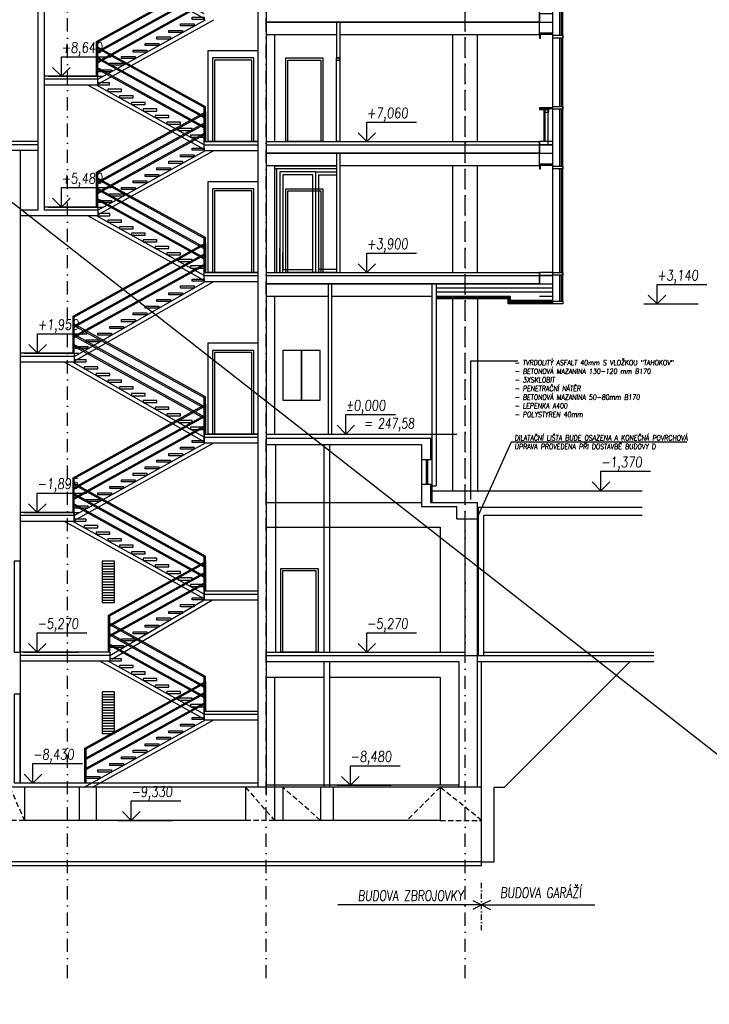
# Model space of a CAD drawing. Header units: millimetres. Extents: x -24606338 to 439687, y 151354 to 480404.
# Tile 11 of 93: x 140185 to 156835, y 330759 to 354535. Entities that reach past the tile are written whole.
import ezdxf

# ---------------------------------------------------------------- set-up
doc = ezdxf.new("R2010")
doc.units = ezdxf.units.MM
doc.linetypes.add('ČERCHOVANÁ', pattern=[25.4, 12.7, -6.35, 0, -6.35])
doc.linetypes.add('ČÁRKOVANÁ', pattern=[19.05, 12.7, -6.35])
for name, color, linetype in [('BOURÁNÍ', 40, 'Continuous'), ('DVERE', 4, 'Continuous'), ('KOTY', 7, 'Continuous'), ('KOTY-DVERE', 8, 'Continuous'), ('LEGENDA', 7, 'Continuous'), ('NOVA', 240, 'Continuous'), ('OSY', 7, 'Continuous'), ('SRAFA', 9, 'Continuous'), ('TENKA', 4, 'Continuous'), ('TLUSTA', 2, 'Continuous')]:
    doc.layers.add(name, color=color, linetype=linetype)
doc.layers.add('SCANY', color=7, linetype='Continuous', plot=False)
doc.styles.add('CS-ROMANS', font='romans.shx', dxfattribs={"width": 0.75, "oblique": 5})
doc.styles.add('CS-ROMANS_100', font='romans.shx', dxfattribs={"width": 0.75, "oblique": 5, "height": 200})
doc.styles.add('ROMANS', font='romans.shx', dxfattribs={"width": 0.75, "oblique": 5, "height": 200})
doc.linetypes.add('IZOLACE', pattern='A,0.00254,-2.54,[134,ltypeshp.shx,S=2.54,R=0,X=-2.54,Y=0],-5.08,[134,ltypeshp.shx,S=2.54,R=180,X=2.54,Y=0],-2.54', length=10.16254)
picture_1 = doc.add_image_def('image1.jpg', size_in_pixel=(7767, 6910))

# ---------------------------------------------------------------- blocks, each defined once
blk = doc.blocks.new('VÝŠKOVÁ KÓTA 1')
at = {"ltscale": 0.25}
for p, q in [((0, 3.76), (9.59, 3.76)), ((0, 0), (0, 3.76)), ((0, 0), (-1.7, 1.7)), ((0, 0), (1.7, 1.7))]:
    blk.add_line(p, q, dxfattribs=at)
at = {"style": 'ROMANS', "oblique": 5, "width": 0.8}
blk.add_attdef('VÝŠKA', (0, 4.54), '', height=2, dxfattribs=at)
blk = doc.blocks.new('BUDOVA_A_schodiste_rez')
at = {"layer": 'TENKA', "color": 7}
for p, q in [((37, 2297), (37, 1580)), ((2663, 841), (37, 2297)), ((2663, 807), (67, 2246)), ((2632, 608), (37, 2047)), ((2632, 574), (67, 1996)), ((2632, 358), (37, 1797)), ((2632, 324), (67, 1746)), ((37, -739), (2663, 717)), ((2663, 717), (2663, 0)), ((37, -773), (2632, 666)), ((67, -972), (2663, 467)), ((67, -1006), (2632, 416)), ((67, -1222), (2663, 217)), ((67, -1256), (2632, 166))]:
    blk.add_line(p, q, dxfattribs=at)
for points in [[(67, 1580), (67, 2280)], [(2632, 0), (2632, 858)], [(2663, 0), (2663, 841)], [(2632, 0), (2632, 700)], [(37, -1580), (37, -739)], [(67, -1580), (67, -722)]]:
    blk.add_lwpolyline(points, dxfattribs=at)
at = {"layer": 'TENKA'}
for points in [[(2632, -189), (-171, 1365)], [(2632, -75), (35, 1365)], [(67, -1655), (2665, -215)], [(67, -1769), (2871, -215)]]:
    blk.add_lwpolyline(points, dxfattribs=at)
for points in [[(352, 1422), (67, 1422), (67, 1372), (352, 1372)], [(637, 1264), (307, 1264), (307, 1214), (637, 1214)], [(922, 1106), (592, 1106), (592, 1056), (922, 1056)], [(1207, 948), (877, 948), (877, 898), (1207, 898)], [(1492, 790), (1162, 790), (1162, 740), (1492, 740)], [(1777, 632), (1447, 632), (1447, 582), (1777, 582)], [(2062, 474), (1732, 474), (1732, 424), (2062, 424)], [(2347, 316), (2017, 316), (2017, 266), (2347, 266)], [(2632, 158), (2302, 158), (2302, 108), (2632, 108)], [(2347, -158), (2632, -158), (2632, -208), (2347, -208)], [(1777, -474), (2108, -474), (2108, -524), (1777, -524)], [(2062, -316), (2393, -316), (2393, -366), (2062, -366)], [(1492, -632), (1823, -632), (1823, -682), (1492, -682)], [(922, -948), (1253, -948), (1253, -998), (922, -998)], [(1207, -790), (1538, -790), (1538, -840), (1207, -840)], [(637, -1106), (968, -1106), (968, -1156), (637, -1156)], [(67, -1422), (398, -1422), (398, -1472), (67, -1472)], [(352, -1264), (683, -1264), (683, -1314), (352, -1314)]]:
    blk.add_lwpolyline(points, close=True, dxfattribs=at)

msp = doc.modelspace()

# ---------------------------------------------------------------- hatches: boundary and pattern name
at = {"layer": 'SRAFA'}
h = msp.add_hatch(dxfattribs=at)
h.set_pattern_fill('ANSI31', color=256, scale=20, angle=135)
h.set_pattern_definition([(180, (43284.25, 306732.944), (-1e-14, -63.5), [])])
h.paths.add_polyline_path([(142172.436, 341460.494), (142472.436, 341460.494), (142472.436, 340460.494), (142172.436, 340460.494)])
h = msp.add_hatch(dxfattribs=at)
h.set_pattern_fill('ANSI31', color=256, scale=20, angle=135)
h.set_pattern_definition([(180, (43284.25, 303572.944), (-1e-14, -63.5), [])])
h.paths.add_polyline_path([(142172.436, 338300.494), (142472.436, 338300.494), (142472.436, 337300.494), (142172.436, 337300.494)])

# ---------------------------------------------------------------- linework, layer by layer
at = {"layer": 'BOURÁNÍ'}
for points in [[(147507.436, 348430.494), (146607.436, 348430.494), (146607.436, 350450.494), (147507.436, 350450.494)], [(147457.436, 348430.494), (146657.436, 348430.494), (146657.436, 350400.494), (147457.436, 350400.494)]]:
    msp.add_lwpolyline(points, close=True, dxfattribs=at)
at = {"layer": 'DVERE'}
for points in [[(144737.436, 353790.494), (145937.436, 353790.494), (145937.436, 351590.494), (144737.436, 351590.494)], [(144837.436, 351590.494), (145837.436, 351590.494), (145837.436, 353610.494), (144837.436, 353610.494)], [(144887.436, 351590.494), (145787.436, 351590.494), (145787.436, 353560.494), (144887.436, 353560.494)], [(147507.436, 351590.494), (146607.436, 351590.494), (146607.436, 353610.494), (147507.436, 353610.494)], [(147457.436, 351590.494), (146657.436, 351590.494), (146657.436, 353560.494), (147457.436, 353560.494)], [(147912.436, 353610.494), (147837.436, 353610.494), (147837.436, 353560.494), (147912.436, 353560.494)], [(147912.436, 351590.494), (147837.436, 351590.494), (147837.436, 353610.494), (147912.436, 353610.494)], [(144737.436, 350630.494), (145937.436, 350630.494), (145937.436, 348430.494), (144737.436, 348430.494)], [(144837.436, 348430.494), (145837.436, 348430.494), (145837.436, 350450.494), (144837.436, 350450.494)], [(144887.436, 348430.494), (145787.436, 348430.494), (145787.436, 350400.494), (144887.436, 350400.494)], [(144737.436, 346730.494), (145937.436, 346730.494), (145937.436, 344530.494), (144737.436, 344530.494)], [(144837.436, 344530.494), (145837.436, 344530.494), (145837.436, 346550.494), (144837.436, 346550.494)], [(144887.436, 344530.494), (145787.436, 344530.494), (145787.436, 346500.494), (144887.436, 346500.494)], [(146537.436, 345350.494), (146987.436, 345350.494), (146987.436, 346550.494), (146537.436, 346550.494)], [(146987.436, 345350.494), (147437.436, 345350.494), (147437.436, 346550.494), (146987.436, 346550.494)], [(147387.436, 339260.494), (146487.436, 339260.494), (146487.436, 341280.494), (147387.436, 341280.494)], [(147337.436, 339260.494), (146537.436, 339260.494), (146537.436, 341230.494), (147337.436, 341230.494)]]:
    msp.add_lwpolyline(points, close=True, dxfattribs=at)
for points in [[(145637.436, 335200.494), (140297.436, 335200.494)], [(150337.436, 335200.494), (146337.436, 335200.494)], [(151337.436, 334200.494), (131337.436, 334200.494)], [(151337.436, 334100.494), (131337.436, 334100.494)]]:
    msp.add_lwpolyline(points, dxfattribs=at)
at = {"layer": 'KOTY', "linetype": 'ByBlock'}
for p, q in [((140870.434, 353170.494), (142187.529, 353170.494)), ((148243.169, 351590.494), (149560.264, 351590.494)), ((140870.434, 350010.494), (142187.529, 350010.494)), ((148243.169, 348430.494), (149560.264, 348430.494)), ((155251.761, 347670.494), (156568.856, 347670.494)), ((140294.986, 346480.494), (141612.081, 346480.494)), ((148566.143, 344530.494), (150739.444, 344530.494)), ((153894.216, 343160.494), (155211.311, 343160.494)), ((140286.953, 342635.494), (141604.047, 342635.494)), ((140286.953, 339260.494), (141604.047, 339260.494)), ((147846.958, 336050.494), (149164.053, 336050.494)), ((142555.433, 335200.494), (143872.528, 335200.494))]:
    msp.add_line(p, q, dxfattribs=at)
at = {"layer": 'KOTY', "linetype": 'ČERCHOVANÁ', "ltscale": 10}
msp.add_lwpolyline([(151337.436, 332545.291), (151337.436, 333770.393)], dxfattribs=at)
at = {"layer": 'KOTY'}
for points in [[(151337.436, 333157.842), (147869.566, 333157.842)], [(151125.304, 333263.908), (151337.436, 333157.842), (151125.304, 333051.776)], [(151549.568, 333263.908), (151337.436, 333157.842), (151549.568, 333051.776)], [(151337.436, 333157.842), (154068.641, 333157.842)]]:
    msp.add_lwpolyline(points, dxfattribs=at)
at = {"layer": 'KOTY-DVERE'}
for points in [[(152214.328, 346286.484), (151069.372, 346286.484), (151069.372, 342951.187)], [(156291.934, 344331.967), (152048.652, 344331.967), (151249.457, 342547.222)]]:
    msp.add_lwpolyline(points, dxfattribs=at)
at = {"layer": 'LEGENDA'}
msp.add_line((-26468.232, 480403.758), (181468.043, 317670.092), dxfattribs=at)
at = {"layer": 'NOVA'}
for points in [[(147837.436, 350997.994), (146337.436, 350997.994)], [(147837.436, 350932.994), (146337.436, 350932.994)], [(146394.936, 348430.494), (146394.936, 350932.994)], [(147837.436, 348430.494), (147337.436, 348430.494), (147337.436, 350860.994), (147837.436, 350860.994)], [(147837.436, 348502.494), (147409.436, 348502.494), (147409.436, 350788.994), (147837.436, 350788.994)], [(147337.436, 348430.494), (147337.436, 349065.618)], [(147409.436, 348430.494), (147409.436, 349091.464)], [(146466.936, 348430.494), (146466.936, 349015.03)], [(146538.936, 348430.494), (146538.936, 348906.903)], [(147265.436, 348430.494), (147265.436, 348933.956)]]:
    msp.add_lwpolyline(points, dxfattribs=at)
for points in [[(146466.936, 348430.494), (147337.436, 348430.494), (147337.436, 350860.994), (146466.936, 350860.994)], [(146538.936, 348502.494), (147265.436, 348502.494), (147265.436, 350788.994), (146538.936, 350788.994)]]:
    msp.add_lwpolyline(points, close=True, dxfattribs=at)
at = {"layer": 'OSY', "linetype": 'ČERCHOVANÁ', "ltscale": 25}
for points in [[(141337.436, 331387.271), (141337.436, 408305.494)], [(146137.436, 331387.271), (146137.436, 408305.494)], [(150937.436, 339185.494), (150937.436, 408305.494)], [(150937.436, 331387.271), (150937.436, 408305.494)]]:
    msp.add_lwpolyline(points, dxfattribs=at)
at = {"layer": 'TENKA'}
for p, q in [((153057.436, 351047.994), (152737.436, 351047.994)), ((152737.436, 351047.994), (152737.436, 351022.994)), ((152737.436, 351022.994), (153057.436, 351022.994)), ((152762.436, 351022.994), (152737.436, 351022.994)), ((152737.436, 351022.994), (152737.436, 350932.994)), ((152762.436, 350932.994), (152762.436, 351022.994)), ((153057.436, 351022.994), (153057.436, 351047.994)), ((153057.436, 350932.994), (153057.436, 350997.994)), ((153057.436, 350997.994), (153298.38, 350997.994)), ((153057.436, 347735.494), (153057.436, 350997.994)), ((153298.38, 350997.994), (153298.38, 350932.994)), ((153298.38, 347735.494), (153298.38, 350997.994)), ((142042.436, 350727.125), (142042.436, 350010.494)), ((152737.436, 350932.994), (152762.436, 350932.994)), ((153298.38, 350932.994), (153057.436, 350932.994)), ((153228.38, 348430.494), (153228.38, 350932.994)), ((153268.38, 348430.494), (153268.38, 350932.994)), ((153057.436, 348430.494), (152737.436, 348430.494)), ((152737.436, 348430.494), (152737.436, 348355.494)), ((152737.436, 348355.494), (153057.436, 348355.494)), ((153057.436, 348355.494), (152737.436, 348355.494)), ((152737.436, 348355.494), (152737.436, 348155.494)), ((153057.436, 348365.494), (153057.436, 348430.494)), ((153057.436, 348430.494), (153298.38, 348430.494)), ((153057.436, 348355.494), (153057.436, 348430.494)), ((153298.38, 348365.494), (153057.436, 348365.494)), ((153057.436, 348155.494), (153057.436, 348355.494)), ((153228.38, 347735.494), (153228.38, 348365.494)), ((153268.38, 347735.494), (153268.38, 348365.494)), ((153298.38, 348430.494), (153298.38, 348365.494)), ((152737.436, 348155.494), (153057.436, 348155.494)), ((153057.436, 347955.494), (150237.436, 347955.494)), ((150237.436, 347860.494), (152037.436, 347860.494)), ((152007.436, 347695.494), (152007.436, 347860.494)), ((152037.436, 347695.494), (152037.436, 347860.494)), ((152737.436, 347855.494), (153057.436, 347855.494)), ((150237.436, 347830.494), (152007.436, 347830.494)), ((150237.436, 347805.494), (151977.436, 347805.494)), ((151977.436, 347670.494), (151977.436, 347805.494)), ((153057.436, 347695.494), (151977.436, 347695.494)), ((153057.436, 347670.494), (151977.436, 347670.494)), ((153057.436, 347755.494), (152037.436, 347755.494)), ((153057.436, 347725.494), (152037.436, 347725.494)), ((153057.436, 347670.494), (153057.436, 347735.494)), ((153057.436, 347735.494), (153298.38, 347735.494)), ((153298.38, 347670.494), (153057.436, 347670.494)), ((153298.38, 347735.494), (153298.38, 347670.494))]:
    msp.add_line(p, q, dxfattribs=at)
at = {"layer": 'TENKA', "color": 7}
for p, q in [((144667.436, 349271.862), (142042.436, 350727.125)), ((144637.436, 349038.494), (142042.436, 350477.125)), ((144667.436, 349237.56), (142072.436, 350676.192)), ((144637.436, 349004.192), (142072.436, 350426.192)), ((144637.436, 348788.494), (142042.436, 350227.125)), ((144637.436, 348754.192), (142072.436, 350176.192)), ((141472.436, 347375.862), (144667.436, 349147.125)), ((141472.436, 347341.56), (144637.436, 349096.192)), ((144667.436, 349147.125), (144667.436, 348430.494)), ((141502.436, 347142.494), (144667.436, 348897.125)), ((141502.436, 347108.192), (144637.436, 348846.192)), ((141502.436, 346892.494), (144667.436, 348647.125)), ((141502.436, 346858.192), (144637.436, 348596.192)), ((141472.436, 347197.125), (141472.436, 346480.494)), ((144667.436, 345425.862), (141472.436, 347197.125)), ((144667.436, 345391.56), (141502.436, 347146.192)), ((144637.436, 345192.494), (141472.436, 346947.125)), ((144637.436, 344942.494), (141472.436, 346697.125)), ((144637.436, 345158.192), (141502.436, 346896.192)), ((144637.436, 344908.192), (141502.436, 346646.192)), ((141472.436, 343475.862), (144667.436, 345247.125)), ((144667.436, 345247.125), (144667.436, 344530.494)), ((141502.436, 343458.192), (144637.436, 345196.192)), ((141502.436, 343242.494), (144667.436, 344997.125)), ((141502.436, 343208.192), (144637.436, 344946.192)), ((141502.436, 342992.494), (144667.436, 344747.125)), ((141502.436, 342958.192), (144637.436, 344696.192)), ((141472.436, 343351.125), (141472.436, 342634.494)), ((141472.436, 343351.125), (141472.436, 342634.494)), ((144667.436, 341579.862), (141472.436, 343351.125)), ((144637.436, 341346.494), (141472.436, 343101.125)), ((144637.436, 341562.192), (141502.436, 343300.192)), ((144637.436, 341312.192), (141502.436, 343050.192)), ((144637.436, 341096.494), (141472.436, 342851.125)), ((144637.436, 341062.192), (141502.436, 342800.192)), ((142327.436, 340157.862), (144667.436, 341455.125)), ((144667.436, 341455.125), (144667.436, 340738.494)), ((144667.436, 341455.125), (144667.436, 340738.494)), ((142327.436, 340123.56), (144637.436, 341404.192)), ((142357.436, 339924.494), (144667.436, 341205.125)), ((142357.436, 339890.192), (144637.436, 341154.192)), ((142357.436, 339674.494), (144667.436, 340955.125)), ((142357.436, 339640.192), (144637.436, 340904.192)), ((142327.436, 339975.525), (142327.436, 339260.494)), ((142327.436, 339975.525), (142327.436, 339258.894)), ((144667.436, 338678.262), (142327.436, 339975.525)), ((144637.436, 338660.592), (142357.436, 339924.592)), ((144637.436, 338444.894), (142327.436, 339725.525)), ((144637.436, 338410.592), (142357.436, 339674.592)), ((144637.436, 338194.894), (142327.436, 339475.525)), ((144637.436, 338160.592), (142357.436, 339424.592)), ((141757.436, 336943.862), (144667.436, 338557.125)), ((141787.436, 336926.192), (144637.436, 338506.192)), ((144667.436, 338557.125), (144667.436, 337840.494)), ((141787.436, 336710.494), (144667.436, 338307.125)), ((141787.436, 336676.192), (144637.436, 338256.192)), ((141787.436, 336460.494), (144667.436, 338057.125)), ((141787.436, 336426.192), (144637.436, 338006.192))]:
    msp.add_line(p, q, dxfattribs=at)
at = {"layer": 'TENKA', "linetype": 'IZOLACE', "ltscale": 9.5}
msp.add_line((153057.436, 348055.494), (150237.436, 348055.494), dxfattribs=at)
at = {"layer": 'TENKA'}
for points in [[(153057.436, 354157.994), (153057.436, 357317.994)], [(153298.38, 354157.994), (153298.38, 357317.994)], [(153228.38, 354157.994), (153228.38, 355537.994)], [(153268.38, 354157.994), (153268.38, 355537.994)], [(147912.436, 354175.494), (152737.436, 354175.494), (152737.436, 354475.494), (146137.436, 354475.494), (146137.436, 354175.494), (147837.436, 354175.494)], [(146337.436, 354175.494), (146337.436, 351590.494)], [(150637.436, 354175.494), (150637.436, 351590.494)], [(151237.436, 351590.494), (151237.436, 354175.494)], [(153057.436, 350997.994), (153057.436, 354157.994)], [(153228.38, 352442.994), (153228.38, 354092.994)], [(153268.38, 352442.994), (153268.38, 354092.994)], [(153298.38, 350997.994), (153298.38, 354157.994)], [(142072.436, 353095.494), (140772.436, 353095.494)], [(152838.477, 352390.494), (152838.477, 351590.494)], [(153228.38, 350997.994), (153228.38, 352377.994)], [(153268.38, 350997.994), (153268.38, 352377.994)], [(152863.477, 352370.494), (152863.477, 351590.494)], [(152938.477, 352370.494), (152938.477, 351515.494)], [(140622.436, 351515.494), (136737.436, 351515.494)], [(144637.436, 351515.494), (145937.436, 351515.494)], [(146137.436, 351515.494), (152737.436, 351515.494)], [(147912.436, 351015.494), (152737.436, 351015.494), (152737.436, 351315.494), (146137.436, 351315.494), (146137.436, 351015.494), (147837.436, 351015.494)], [(146337.436, 351015.494), (146337.436, 348430.494)], [(150637.436, 351015.494), (150637.436, 348430.494)], [(151237.436, 348430.494), (151237.436, 351015.494)], [(142072.436, 350010.494), (142072.436, 350710.494)], [(142072.436, 349935.494), (140772.436, 349935.494)], [(144637.436, 348241.155), (141833.723, 349795.494)], [(144637.436, 348355.494), (142039.967, 349795.494)], [(144637.436, 348355.494), (145937.436, 348355.494)], [(146137.436, 348355.494), (152737.436, 348355.494)], [(141502.436, 346403.649), (144669.904, 348215.494)], [(141502.436, 346288.445), (144871.304, 348215.494)], [(152737.436, 348155.494), (146137.436, 348155.494), (146137.436, 347855.494), (147637.436, 347855.494)], [(150137.436, 348155.494), (150137.436, 343280.494)], [(150237.436, 348155.494), (150237.436, 343280.494)], [(146337.436, 347855.494), (146337.436, 344530.494)], [(147712.436, 347855.494), (150137.436, 347855.494)], [(150637.436, 347805.494), (150637.436, 344530.494)], [(150637.436, 347805.494), (150637.436, 343160.494)], [(151237.436, 347805.494), (151237.436, 344530.494)], [(151237.436, 347805.494), (151237.436, 343132.994)], [(141502.436, 346405.494), (140197.436, 346405.494)], [(144637.436, 344338.445), (141268.567, 346265.494)], [(144637.436, 344453.649), (141469.967, 346265.494)], [(141502.436, 342559.494), (144669.904, 344315.494)], [(141502.436, 342445.155), (144876.149, 344315.494)], [(144637.436, 344455.494), (145937.436, 344455.494)], [(146137.436, 344430.494), (150137.436, 344430.494)], [(150102.436, 344430.494), (150102.436, 343910.494)], [(146362.436, 344280.494), (146362.436, 339260.494)], [(149887.436, 343910.494), (149887.436, 343310.494)], [(150002.436, 343910.494), (150002.436, 343310.494)], [(150027.436, 343910.494), (150027.436, 343310.494)], [(150102.436, 343310.494), (150102.436, 342880.494)], [(150137.436, 343280.494), (150237.436, 343280.494)], [(150137.436, 343195.494), (150137.436, 342880.494)], [(146137.436, 342880.494), (149887.436, 342880.494)], [(150102.436, 342880.494), (151237.436, 342880.494)], [(151237.436, 336000.494), (151237.436, 342880.494)], [(151262.436, 339185.494), (151262.436, 342760.494)], [(151262.436, 342760.494), (155211.311, 342760.494)], [(141502.436, 342560.494), (140197.436, 342560.494)], [(144637.436, 340549.155), (141263.723, 342419.494)], [(144637.436, 340663.494), (141469.967, 342419.494)], [(150937.436, 342480.494), (151237.436, 342480.494)], [(151237.436, 342610.494), (151237.436, 339185.494)], [(152887.436, 342560.494), (152837.436, 342560.494)], [(146137.436, 342280.494), (150337.436, 342280.494)], [(150337.436, 342280.494), (150337.436, 339260.494)], [(142357.436, 339178.992), (144641.577, 340523.494)], [(142408.163, 339092.813), (144842.109, 340525.494)], [(144637.436, 340665.494), (145937.436, 340665.494)], [(142357.436, 339185.494), (140197.436, 339185.494)], [(146137.436, 339185.494), (155491.959, 339185.494)], [(144637.436, 337647.555), (142118.723, 339043.894)], [(144637.436, 337761.894), (142324.967, 339043.894)], [(151337.436, 334100.494), (151337.436, 339035.494)], [(151637.436, 336000.494), (151887.436, 336000.494), (154922.436, 339035.494)], [(146137.436, 338660.494), (147537.436, 338660.494)], [(146337.436, 338660.494), (146337.436, 335810.494)], [(147662.436, 338660.494), (150337.436, 338660.494)], [(150337.436, 338660.494), (150337.436, 336050.494)], [(140197.436, 336100.494), (140197.436, 338250.494), (140047.436, 338250.494), (140047.436, 336100.494)], [(144637.436, 337765.494), (145937.436, 337765.494)], [(141738.733, 336000.494), (144669.904, 337625.494)], [(141944.978, 336000.494), (144876.149, 337625.494)], [(151337.436, 336000.494), (135137.436, 336000.494)], [(140297.436, 336000.494), (140297.436, 335200.494)], [(141617.436, 336000.494), (141617.436, 335200.494)], [(142027.436, 336000.494), (142027.436, 335200.494)], [(145637.436, 336000.494), (145637.436, 335200.494)], [(146337.436, 336000.494), (146337.436, 335200.494)], [(146537.436, 336000.494), (146537.436, 335200.494)], [(147449.936, 336000.494), (147449.936, 335200.494)], [(147749.936, 336000.494), (147749.936, 335200.494)], [(150337.436, 336000.494), (150337.436, 335200.494)], [(151337.436, 334200.494), (151637.436, 334200.494), (151637.436, 336000.494)]]:
    msp.add_lwpolyline(points, dxfattribs=at)
for points in [[(152737.436, 354475.494), (153057.436, 354475.494), (153057.436, 354675.494), (152737.436, 354675.494)], [(152737.436, 354182.994), (153057.436, 354182.994), (153057.436, 354207.994), (152737.436, 354207.994)], [(152737.436, 354092.994), (152762.436, 354092.994), (152762.436, 354182.994), (152737.436, 354182.994)], [(153298.38, 354092.994), (153057.436, 354092.994), (153057.436, 354157.994), (153298.38, 354157.994)], [(153057.436, 352410.494), (152737.436, 352410.494), (152737.436, 352370.494), (152757.436, 352370.494), (152757.436, 352390.494), (153057.436, 352390.494)], [(152970.774, 352390.494), (152770.936, 352390.494), (152770.936, 352370.494), (152970.774, 352370.494)], [(153298.38, 352377.994), (153057.436, 352377.994), (153057.436, 352442.994), (153298.38, 352442.994)], [(152963.477, 352370.494), (152863.477, 352370.494), (152863.477, 352305.494), (152963.477, 352305.494)], [(152737.436, 351515.494), (153057.436, 351515.494), (153057.436, 351590.494), (152737.436, 351590.494)], [(152737.436, 351315.494), (153057.436, 351315.494), (153057.436, 351515.494), (152737.436, 351515.494)], [(142357.436, 349852.494), (142072.436, 349852.494), (142072.436, 349802.494), (142357.436, 349802.494)], [(142642.436, 349694.494), (142312.341, 349694.494), (142312.341, 349644.494), (142642.436, 349644.494)], [(142927.436, 349536.494), (142597.341, 349536.494), (142597.341, 349486.494), (142927.436, 349486.494)], [(143212.436, 349378.494), (142882.341, 349378.494), (142882.341, 349328.494), (143212.436, 349328.494)], [(143497.436, 349220.494), (143167.341, 349220.494), (143167.341, 349170.494), (143497.436, 349170.494)], [(143782.436, 349062.494), (143452.341, 349062.494), (143452.341, 349012.494), (143782.436, 349012.494)], [(144067.436, 348904.494), (143737.341, 348904.494), (143737.341, 348854.494), (144067.436, 348854.494)], [(144352.436, 348746.494), (144022.341, 348746.494), (144022.341, 348696.494), (144352.436, 348696.494)], [(144637.436, 348588.494), (144307.341, 348588.494), (144307.341, 348538.494), (144637.436, 348538.494)], [(144067.436, 348105.494), (144397.531, 348105.494), (144397.531, 348055.494), (144067.436, 348055.494)], [(144352.436, 348272.494), (144637.436, 348272.494), (144637.436, 348222.494), (144352.436, 348222.494)], [(143782.436, 347942.994), (144112.531, 347942.994), (144112.531, 347892.994), (143782.436, 347892.994)], [(143212.436, 347617.994), (143542.531, 347617.994), (143542.531, 347567.994), (143212.436, 347567.994)], [(143497.436, 347780.494), (143827.531, 347780.494), (143827.531, 347730.494), (143497.436, 347730.494)], [(142927.436, 347455.494), (143257.531, 347455.494), (143257.531, 347405.494), (142927.436, 347405.494)], [(142642.436, 347292.994), (142972.531, 347292.994), (142972.531, 347242.994), (142642.436, 347242.994)], [(142072.436, 346967.994), (142402.531, 346967.994), (142402.531, 346917.994), (142072.436, 346917.994)], [(142357.436, 347130.494), (142687.531, 347130.494), (142687.531, 347080.494), (142357.436, 347080.494)], [(141787.436, 346805.494), (142117.531, 346805.494), (142117.531, 346755.494), (141787.436, 346755.494)], [(141502.436, 346642.994), (141832.531, 346642.994), (141832.531, 346592.994), (141502.436, 346592.994)], [(141787.436, 346322.494), (141502.436, 346322.494), (141502.436, 346272.494), (141787.436, 346272.494)], [(142072.436, 346155.494), (141742.341, 346155.494), (141742.341, 346105.494), (142072.436, 346105.494)], [(142357.436, 345992.994), (142027.341, 345992.994), (142027.341, 345942.994), (142357.436, 345942.994)], [(142642.436, 345830.494), (142312.341, 345830.494), (142312.341, 345780.494), (142642.436, 345780.494)], [(142927.436, 345667.994), (142597.341, 345667.994), (142597.341, 345617.994), (142927.436, 345617.994)], [(143212.436, 345505.494), (142882.341, 345505.494), (142882.341, 345455.494), (143212.436, 345455.494)], [(143497.436, 345342.994), (143167.341, 345342.994), (143167.341, 345292.994), (143497.436, 345292.994)], [(143782.436, 345180.494), (143452.341, 345180.494), (143452.341, 345130.494), (143782.436, 345130.494)], [(144067.436, 345017.994), (143737.341, 345017.994), (143737.341, 344967.994), (144067.436, 344967.994)], [(144352.436, 344855.494), (144022.341, 344855.494), (144022.341, 344805.494), (144352.436, 344805.494)], [(144637.436, 344692.994), (144307.341, 344692.994), (144307.341, 344642.994), (144637.436, 344642.994)], [(144352.436, 344372.494), (144637.436, 344372.494), (144637.436, 344322.494), (144352.436, 344322.494)], [(143782.436, 344056.494), (144112.531, 344056.494), (144112.531, 344006.494), (143782.436, 344006.494)], [(144067.436, 344214.494), (144397.531, 344214.494), (144397.531, 344164.494), (144067.436, 344164.494)], [(143497.436, 343898.494), (143827.531, 343898.494), (143827.531, 343848.494), (143497.436, 343848.494)], [(142927.436, 343582.494), (143257.531, 343582.494), (143257.531, 343532.494), (142927.436, 343532.494)], [(143212.436, 343740.494), (143542.531, 343740.494), (143542.531, 343690.494), (143212.436, 343690.494)], [(142642.436, 343424.494), (142972.531, 343424.494), (142972.531, 343374.494), (142642.436, 343374.494)], [(142072.436, 343108.494), (142402.531, 343108.494), (142402.531, 343058.494), (142072.436, 343058.494)], [(142357.436, 343266.494), (142687.531, 343266.494), (142687.531, 343216.494), (142357.436, 343216.494)], [(141787.436, 342950.494), (142117.531, 342950.494), (142117.531, 342900.494), (141787.436, 342900.494)], [(141502.436, 342792.494), (141832.531, 342792.494), (141832.531, 342742.494), (141502.436, 342742.494)], [(141787.436, 342476.494), (141502.436, 342476.494), (141502.436, 342426.494), (141787.436, 342426.494)], [(142072.436, 342318.494), (141742.341, 342318.494), (141742.341, 342268.494), (142072.436, 342268.494)], [(142357.436, 342160.494), (142027.341, 342160.494), (142027.341, 342110.494), (142357.436, 342110.494)], [(142642.436, 342002.494), (142312.341, 342002.494), (142312.341, 341952.494), (142642.436, 341952.494)], [(142927.436, 341844.494), (142597.341, 341844.494), (142597.341, 341794.494), (142927.436, 341794.494)], [(143212.436, 341686.494), (142882.341, 341686.494), (142882.341, 341636.494), (143212.436, 341636.494)], [(140047.436, 339260.494), (140197.436, 339260.494), (140197.436, 341460.494), (140047.436, 341460.494)], [(142172.436, 340460.494), (142472.436, 340460.494), (142472.436, 341460.494), (142172.436, 341460.494)], [(143497.436, 341528.494), (143167.341, 341528.494), (143167.341, 341478.494), (143497.436, 341478.494)], [(143782.436, 341370.494), (143452.341, 341370.494), (143452.341, 341320.494), (143782.436, 341320.494)], [(144067.436, 341212.494), (143737.341, 341212.494), (143737.341, 341162.494), (144067.436, 341162.494)], [(144352.436, 341054.494), (144022.341, 341054.494), (144022.341, 341004.494), (144352.436, 341004.494)], [(144637.436, 340896.494), (144307.341, 340896.494), (144307.341, 340846.494), (144637.436, 340846.494)], [(144352.436, 340574.094), (144637.436, 340574.094), (144637.436, 340524.094), (144352.436, 340524.094)], [(143782.436, 340245.294), (144112.531, 340245.294), (144112.531, 340195.294), (143782.436, 340195.294)], [(144067.436, 340409.694), (144397.531, 340409.694), (144397.531, 340359.694), (144067.436, 340359.694)], [(143497.436, 340088.494), (143827.531, 340088.494), (143827.531, 340038.494), (143497.436, 340038.494)], [(143212.436, 339916.494), (143542.531, 339916.494), (143542.531, 339866.494), (143212.436, 339866.494)], [(142642.436, 339587.694), (142972.531, 339587.694), (142972.531, 339537.694), (142642.436, 339537.694)], [(142927.436, 339752.094), (143257.531, 339752.094), (143257.531, 339702.094), (142927.436, 339702.094)], [(142357.436, 339423.294), (142687.531, 339423.294), (142687.531, 339373.294), (142357.436, 339373.294)], [(142642.436, 339100.894), (142357.436, 339100.894), (142357.436, 339050.894), (142642.436, 339050.894)], [(142927.436, 338942.894), (142597.341, 338942.894), (142597.341, 338892.894), (142927.436, 338892.894)], [(143212.436, 338784.894), (142882.341, 338784.894), (142882.341, 338734.894), (143212.436, 338734.894)], [(143497.436, 338626.894), (143167.341, 338626.894), (143167.341, 338576.894), (143497.436, 338576.894)], [(143782.436, 338468.894), (143452.341, 338468.894), (143452.341, 338418.894), (143782.436, 338418.894)], [(142172.436, 337300.494), (142472.436, 337300.494), (142472.436, 338300.494), (142172.436, 338300.494)], [(144067.436, 338310.894), (143737.341, 338310.894), (143737.341, 338260.894), (144067.436, 338260.894)], [(144352.436, 338152.894), (144022.341, 338152.894), (144022.341, 338102.894), (144352.436, 338102.894)], [(144637.436, 337994.894), (144307.341, 337994.894), (144307.341, 337944.894), (144637.436, 337944.894)], [(144352.436, 337682.494), (144637.436, 337682.494), (144637.436, 337632.494), (144352.436, 337632.494)], [(144067.436, 337524.494), (144397.531, 337524.494), (144397.531, 337474.494), (144067.436, 337474.494)], [(143497.436, 337208.494), (143827.531, 337208.494), (143827.531, 337158.494), (143497.436, 337158.494)], [(143782.436, 337366.494), (144112.531, 337366.494), (144112.531, 337316.494), (143782.436, 337316.494)], [(143212.436, 337050.494), (143542.531, 337050.494), (143542.531, 337000.494), (143212.436, 337000.494)], [(142642.436, 336734.494), (142972.531, 336734.494), (142972.531, 336684.494), (142642.436, 336684.494)], [(142927.436, 336892.494), (143257.531, 336892.494), (143257.531, 336842.494), (142927.436, 336842.494)], [(142357.436, 336576.494), (142687.531, 336576.494), (142687.531, 336526.494), (142357.436, 336526.494)], [(141787.436, 336260.494), (142117.531, 336260.494), (142117.531, 336210.494), (141787.436, 336210.494)], [(142072.436, 336418.494), (142402.531, 336418.494), (142402.531, 336368.494), (142072.436, 336368.494)]]:
    msp.add_lwpolyline(points, close=True, dxfattribs=at)
at = {"layer": 'TENKA', "color": 7}
for points in [[(144637.436, 348430.494), (144637.436, 349288.494)], [(144637.436, 348430.494), (144637.436, 349130.494)], [(144667.436, 348430.494), (144667.436, 349271.862)], [(141472.436, 346480.494), (141472.436, 347375.862)], [(141502.436, 346480.494), (141502.436, 347358.192)], [(141502.436, 346480.494), (141502.436, 347180.494)], [(144637.436, 344530.494), (144637.436, 345408.192)], [(144667.436, 344530.494), (144667.436, 345425.862)], [(144637.436, 344530.494), (144637.436, 345230.494)], [(141472.436, 342634.494), (141472.436, 343475.862)], [(141472.436, 342634.494), (141472.436, 343475.862)], [(141502.436, 342634.494), (141502.436, 343492.494)], [(141502.436, 342634.494), (141502.436, 343492.494)], [(141502.436, 342634.494), (141502.436, 343334.494)], [(141502.436, 342634.494), (141502.436, 343334.494)], [(144637.436, 340738.494), (144637.436, 341596.494)], [(144637.436, 340738.494), (144637.436, 341596.494)], [(144637.436, 340738.494), (144637.436, 341438.494)], [(144637.436, 340738.494), (144637.436, 341438.494)], [(144667.436, 340738.494), (144667.436, 341579.862)], [(144667.436, 340738.494), (144667.436, 341579.862)], [(142327.436, 339258.894), (142327.436, 340157.862)], [(142357.436, 339258.894), (142357.436, 340140.192)], [(142357.436, 339260.494), (142357.436, 339958.894)], [(142357.436, 339258.894), (142357.436, 339958.894)], [(144637.436, 337840.494), (144637.436, 338694.894)], [(144667.436, 337840.494), (144667.436, 338678.262)], [(144637.436, 337840.494), (144637.436, 338540.494)], [(141757.436, 336102.494), (141757.436, 336943.862)], [(141787.436, 336102.494), (141787.436, 336960.494)]]:
    msp.add_lwpolyline(points, dxfattribs=at)
at = {"layer": 'TENKA', "linetype": 'ČÁRKOVANÁ', "ltscale": 10}
for points in [[(139947.436, 336000.494), (140297.436, 335200.494), (139947.436, 335200.494)], [(145637.436, 336000.494), (146337.436, 335200.494), (145637.436, 335200.494)], [(147449.936, 335200.494), (146537.436, 336000.494)], [(150337.436, 336000.494), (149537.436, 335200.494)], [(150337.436, 335200.494), (151337.436, 335200.494), (150337.436, 336000.494)]]:
    msp.add_lwpolyline(points, dxfattribs=at)
at = {"layer": 'TLUSTA'}
for points in [[(140622.436, 406325.494), (140622.436, 349935.494)], [(140772.436, 406325.494), (140772.436, 349935.494)], [(145937.436, 401935.494), (145937.436, 336000.494)], [(146137.436, 401875.494), (146137.436, 335810.494)], [(152737.436, 354475.494), (152737.436, 354750.494)], [(146137.436, 354475.494), (152737.436, 354475.494)], [(147837.436, 354475.494), (147837.436, 353610.494)], [(147912.436, 354475.494), (147912.436, 353610.494)], [(142072.436, 353170.494), (140772.436, 353170.494)], [(142072.436, 352955.494), (142072.436, 353170.494)], [(142072.436, 352955.494), (140772.436, 352955.494)], [(140622.436, 351590.494), (136737.436, 351590.494)], [(144637.436, 351590.494), (145937.436, 351590.494)], [(144637.436, 351375.494), (144637.436, 351590.494)], [(146137.436, 351590.494), (152737.436, 351590.494)], [(152737.436, 351315.494), (152737.436, 351590.494)], [(140622.436, 351375.494), (136737.436, 351375.494)], [(140197.436, 351375.494), (140197.436, 336100.494)], [(144637.436, 351375.494), (145937.436, 351375.494)], [(146137.436, 351315.494), (152737.436, 351315.494)], [(147837.436, 351315.494), (147837.436, 348430.494)], [(147912.436, 351315.494), (147912.436, 348430.494)], [(142072.436, 350010.494), (140772.436, 350010.494)], [(142072.436, 350010.494), (142072.436, 349795.494)], [(140622.436, 349935.494), (140197.436, 349935.494)], [(142072.436, 349795.494), (140197.436, 349795.494)], [(144637.436, 348430.494), (145937.436, 348430.494)], [(144637.436, 348215.494), (144637.436, 348430.494)], [(146137.436, 348430.494), (152737.436, 348430.494)], [(152737.436, 348155.494), (152737.436, 348430.494)], [(144637.436, 348215.494), (145937.436, 348215.494)], [(146137.436, 348155.494), (152737.436, 348155.494)], [(147637.436, 344530.494), (147637.436, 348155.494)], [(147712.436, 348155.494), (147712.436, 344530.494)], [(141502.436, 346480.494), (140197.436, 346480.494)], [(141502.436, 346480.494), (141502.436, 346265.494)], [(141502.436, 346265.494), (140197.436, 346265.494)], [(144637.436, 344530.494), (145937.436, 344530.494)], [(144637.436, 344315.494), (144637.436, 344530.494)], [(144637.436, 344530.494), (144637.436, 344315.494)], [(144637.436, 344530.494), (144637.436, 344315.494)], [(146137.436, 344530.494), (150137.436, 344530.494)], [(150137.436, 344530.494), (150137.436, 343160.494)], [(144637.436, 344315.494), (145937.436, 344315.494)], [(146137.436, 344280.494), (149887.436, 344280.494)], [(147537.436, 339260.494), (147537.436, 344280.494)], [(147662.436, 344280.494), (147662.436, 339260.494)], [(149887.436, 344280.494), (149887.436, 343910.494)], [(150137.436, 343910.494), (150137.436, 343910.494), (149887.436, 343910.494)], [(150137.436, 343310.494), (149887.436, 343310.494)], [(149887.436, 343310.494), (149887.436, 342780.494)], [(150137.436, 343160.494), (155204.295, 343160.494)], [(141502.436, 342635.494), (140197.436, 342635.494)], [(141502.436, 342419.494), (141502.436, 342634.494)], [(141502.436, 342419.494), (141502.436, 342634.494)], [(141502.436, 342634.494), (141502.436, 342419.494)], [(141502.436, 342634.494), (141502.436, 342420.494)], [(149887.436, 342780.494), (150737.436, 342780.494)], [(150737.436, 342480.494), (150737.436, 342780.494)], [(141502.436, 342420.494), (140197.436, 342420.494)], [(150737.436, 342480.494), (150937.436, 342480.494)], [(150937.436, 339185.494), (150937.436, 342480.494)], [(151237.436, 342510.494), (151237.436, 342280.494)], [(155211.311, 342560.494), (151387.436, 342560.494)], [(151387.436, 339185.494), (151387.436, 342560.494)], [(144637.436, 340740.494), (145937.436, 340740.494)], [(144637.436, 340740.494), (144637.436, 340525.494)], [(144637.436, 340525.494), (144637.436, 340738.494)], [(144637.436, 340525.494), (145937.436, 340525.494)], [(142357.436, 339260.494), (140197.436, 339260.494)], [(142357.436, 339258.894), (142357.436, 339045.494)], [(146137.436, 339260.494), (150937.436, 339260.494)], [(151387.436, 339260.494), (155491.959, 339260.494)], [(142357.436, 339045.494), (140197.436, 339045.494)], [(146137.436, 339035.494), (150787.436, 339035.494)], [(147537.436, 336000.494), (147537.436, 339035.494)], [(147662.436, 339035.494), (147662.436, 336000.494)], [(150787.436, 339035.494), (150787.436, 336000.494)], [(151237.436, 339035.494), (155491.959, 339035.494)], [(144637.436, 337840.494), (145937.436, 337840.494)], [(144637.436, 337840.494), (144637.436, 337625.494)], [(144637.436, 337625.494), (144637.436, 337840.494)], [(144637.436, 337625.494), (145937.436, 337625.494)], [(145937.436, 336100.494), (140047.436, 336100.494)], [(150787.436, 336050.494), (146137.436, 336050.494)]]:
    msp.add_lwpolyline(points, dxfattribs=at)

# ---------------------------------------------------------------- block references
at = {"layer": 'KOTY', "xscale": 125, "yscale": 125, "zscale": 125}
for p, values in [((141193.408, 353170.494), {'VÝŠKA': '+8,640'}), ((148566.143, 351590.494), {'VÝŠKA': '+7,060'}), ((141193.408, 350010.494), {'VÝŠKA': '+5,480'}), ((148566.143, 348430.494), {'VÝŠKA': '+3,900'}), ((155574.735, 347670.494), {'VÝŠKA': '+3,140'}), ((140617.96, 346480.494), {'VÝŠKA': '+1,950'}), ((148059.939, 344530.494), {'VÝŠKA': '%%p0,000'}), ((154217.19, 343160.494), {'VÝŠKA': '-1,370'}), ((140609.927, 342635.494), {'VÝŠKA': '-1,895'}), ((140609.927, 339260.494), {'VÝŠKA': '-5,270'}), ((148566.143, 339260.494), {'VÝŠKA': '-5,270'}), ((140503.429, 336100.494), {'VÝŠKA': '-8,430'}), ((148169.932, 336050.494), {'VÝŠKA': '-8,480'}), ((142878.407, 335200.494), {'VÝŠKA': '-9,330'})]:
    msp.add_blockref('VÝŠKOVÁ KÓTA 1', p, dxfattribs=at).add_auto_attribs(values)
at = {"layer": 'TENKA'}
for p in [(142004.936, 354750.494), (142004.936, 351590.494)]:
    msp.add_blockref('BUDOVA_A_schodiste_rez', p, dxfattribs=at)

# ---------------------------------------------------------------- texts
at = {"layer": 'KOTY', "ltscale": 0.25, "insert": (149105.581, 344750.766), "char_height": 250, "attachment_point": 5, "style": 'CS-ROMANS_100'}
msp.add_mtext('\\A1;= 247,58', dxfattribs=at)
at = {"layer": 'KOTY', "char_height": 250, "style": 'ROMANS'}
for s, width, insert, attachment_point in [('BUDOVA GARÁŽÍ', 2844.29719, (151786.43, 333578.52), 1), ('BUDOVA ZBROJOVKY', 3253.16115, (150895.581, 333508.22), 3)]:
    msp.add_mtext_dynamic_manual_height_columns(s, width=width, gutter_width=12.5, heights=[0], dxfattribs=dict(at, insert=insert, attachment_point=attachment_point))
at = {"layer": 'KOTY-DVERE', "char_height": 125, "width": 4148.56317, "attachment_point": 4, "style": 'CS-ROMANS'}
for s, insert in [('\\A1;- TVRDOLITÝ ASFALT 40mm S VLOŽKOU "TAHOKOV"\\P- BETONOVÁ MAZANINA 130-120 mm B170\\P- 3XSKLOBIT\\P- PENETRAČNÍ NÁTĚR\\P- BETONOVÁ MAZANINA 50-80mm B170\\P- LEPENKA A400\\P- POLYSTYREN 40mm', (152134.46, 345628.303)), ('\\A1;DILATAČNÍ LIŠTA BUDE OSAZENA A KONEČNÁ POVRCHOVÁ ÚPRAVA PROVEDENA PŘI DOSTAVBĚ BUDOVY D', (152134.46, 344331.967))]:
    msp.add_mtext(s, dxfattribs=dict(at, insert=insert))

# ---------------------------------------------------------------- pictures from other files: only their frames are drawn
at = {"layer": 'SCANY'}
image = msp.add_image(picture_1, insert=(120514.276, 329643.213), size_in_units=(48565.512, 43206.861), rotation=-0.2268678, dxfattribs=dict(at, fade=19))
image.dxf.flags = 7

doc.saveas('drawing.dxf')
